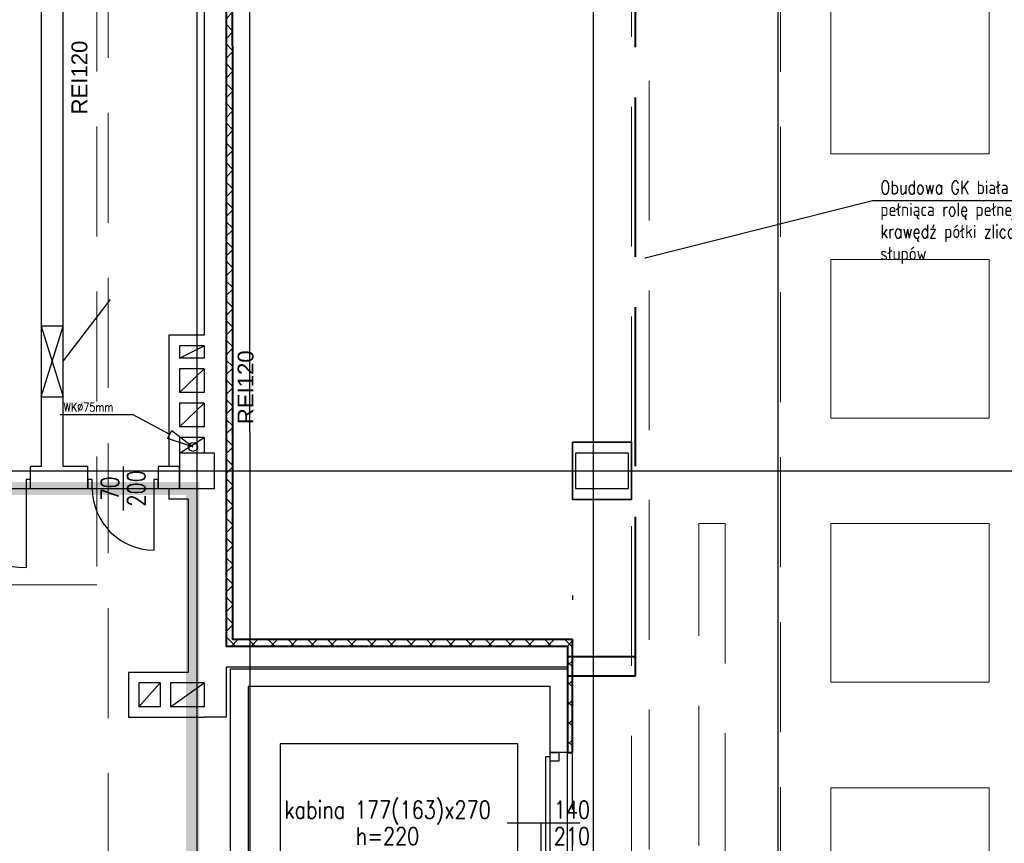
# Model space of a CAD drawing. Header units: centimetres. Extents: x -228435 to 111511, y -89367 to 428125.
# Tile 129 of 216: x -61154 to -49969, y 85869 to 95225. Entities that reach past the tile are written whole.
import ezdxf

# ---------------------------------------------------------------- set-up
doc = ezdxf.new("R2010")
doc.units = ezdxf.units.CM
doc.header["$LTSCALE"] = 50
for name, pattern in [('Balustrady$0$DASHED', [0.75, 0.5, -0.25]), ('DASHDOT2', [12.7, 6.35, -3.175, 0, -3.175]), ('DIVIDE', [31.75, 12.7, -6.35, 0, -6.35, 0, -6.35]), ('HIDDEN', [9.525, 6.35, -3.175]), ('HIDDENX2', [19.05, 12.7, -6.35])]:
    doc.linetypes.add(name, pattern=pattern)
doc.layers.get('0').update_dxf_attribs({"color": 8})
for name, color, linetype in [('ARCH_ETAPOWANIE', 8, 'DIVIDE'), ('ARCH_GK', 8, 'Continuous'), ('ARCH_INFO_ETYK_DRZWI_IST', 8, 'Continuous'), ('ARCH_INFO_ODPORNOŚĆ OGNIOWA', 8, 'Continuous'), ('ARCH_INFO_OPISY', 8, 'Continuous'), ('ARCH_INFO_OPISY_IST', 8, 'Continuous'), ('ARCH_INFO_OSIE_IST', 8, 'DASHDOT2'), ('ARCH_MUROWANE_IST', 8, 'Continuous'), ('ARCH_NIEWIDOK_IST', 8, 'HIDDEN'), ('ARCH_WIDOK_IST', 8, 'Continuous'), ('ARCH_WIDOK_PRZEKROJE', 8, 'Continuous'), ('ARCH_WYPOSAŻENIE_SANITARNE_IST', 8, 'Continuous'), ('ARCH_ŚLUSARKA_DRZWI_IST', 8, 'Continuous'), ('ARCH_ŻELBET_IST', 8, 'Continuous'), ('Osie rzutów$0$ARCH_INFO_OSIE_OPISY_IST', 8, 'Continuous')]:
    doc.layers.add(name, color=color, linetype=linetype)
doc.layers.add('ARCH_SUFITY_PODWIESZANE', color=8, linetype='HIDDENX2', lineweight=9)
doc.layers.add('EL_Przejścia', color=8, linetype='Continuous', lineweight=25)
doc.styles.add('Arial', font='ARIAL.TTF')
doc.styles.add('ROMANS-50-CM', font='romans.shx', dxfattribs={"width": 0.8, "height": 10})
doc.dimstyles.new('ISO-25', dxfattribs={"dimtxt": 2.5, "dimasz": 2.5, "dimexe": 1.25, "dimexo": 0.625, "dimtad": 1, "dimtxsty": 'Standard', "dimcen": 2.5, "dimadec": 0, "dimazin": 0, "dimtfac": 1, "dimtmove": 0, "dimatfit": 3, "dimfxl": 0, "dimarcsym": 0})

# ---------------------------------------------------------------- blocks, each defined once
blk = doc.blocks.new('SU Lampy kwadratowe +0')
at = {"layer": 'ARCH_SUFITY_PODWIESZANE', "ltscale": 2.5}
for points in [[(6920, 14050), (7100, 14050), (7100, 13870), (6920, 13870)], [(6920, 13750), (7100, 13750), (7100, 13570), (6920, 13570)], [(6920, 13450), (7100, 13450), (7100, 13270), (6920, 13270)], [(6920, 13150), (7100, 13150), (7100, 12970), (6920, 12970)]]:
    blk.add_lwpolyline(points, close=True, dxfattribs=at)
blk = doc.blocks.new('DRZWI70')
blk.add_line((-35, 0), (-35, 70))
at = {"lineweight": -3}
for p, q in [((0, -25), (0, 25)), ((35, 0), (-35, 0))]:
    blk.add_line(p, q, dxfattribs=at)
for points in [[(-40, -10), (-35, -10), (-35, 0), (-40, 0)], [(35, -10), (40, -10), (40, 0), (35, 0)]]:
    blk.add_lwpolyline(points, close=True, dxfattribs=at)
blk.add_arc((-35, 0), 70, 0, 90, dxfattribs=at)
blk = doc.blocks.new('DRZWI90')
blk.add_line((-45, 0), (-45, 90))
at = {"lineweight": -3}
for p, q in [((0, -25), (0, 25)), ((45, 0), (-45, 0))]:
    blk.add_line(p, q, dxfattribs=at)
for points in [[(-50, -10), (-45, -10), (-45, 0), (-50, 0)], [(45, -10), (50, -10), (50, 0), (45, 0)]]:
    blk.add_lwpolyline(points, close=True, dxfattribs=at)
blk.add_arc((-45, 0), 90, 0, 90, dxfattribs=at)
blk = doc.blocks.new('Osie rzutów')
at = {"layer": 'ARCH_INFO_OSIE_IST', "ltscale": 10}
for p, q in [((6260.3, 12255), (6260.1, 15006.6)), ((6860, 12255), (6860, 15006.6)), ((6200, 12255), (6200, 14934.6)), ((6650, 14934.6), (6650, 12131.6)), ((4436, 13510), (13655, 13510))]:
    blk.add_line(p, q, dxfattribs=at)

msp = doc.modelspace()

# ---------------------------------------------------------------- hatches: boundary and pattern name
at = {"layer": 'ARCH_GK', "linetype": 'Continuous', "lineweight": -3}
h = msp.add_hatch(dxfattribs=at)
h.set_pattern_fill('ANSI37', color=256, scale=50, style=0)
h.set_pattern_definition([(45, (-121140, -45000), (-112.2532, 112.2532), []), (135, (-121140, -45000), (-112.2532, -112.2532), [])])
h.paths.add_polyline_path([(-54875, 86900), (-54875, 88185), (-58735, 88185), (-58735.12882, 101675), (-58810, 101675), (-58810, 88110), (-54930, 88110), (-54930, 86900)])

# ---------------------------------------------------------------- linework, layer by layer
at = {"linetype": 'Balustrady$0$DASHED', "lineweight": 20, "ltscale": 50, "elevation": -5670}
for points in [[(-72793.23015, 103386.995), (-60279.68964, 103386.995), (-60279.68964, 88803.4603), (-72793.23015, 88803.4603)], [(-60148.44509, 103381.54967), (-52512.19391, 103381.54967), (-52512.19391, 76041.09133), (-60148.44509, 76041.09133)]]:
    msp.add_lwpolyline(points, close=True, dxfattribs=at)
at = {"layer": 'ARCH_ETAPOWANIE', "ltscale": 10, "const_width": 150, "elevation": 630}
msp.add_lwpolyline([(-32748.04041, 102637.86797), (-71890, 102620.1903), (-71740, 89900), (-59190, 89900), (-59190, 71200), (-71590, 71200), (-71590, 58800), (-65060, 58800), (-65060, 57540), (-63050, 57540), (-63050, -5675.91583)], dxfattribs=at)
at = {"layer": 'ARCH_GK', "lineweight": 40, "elevation": 630}
msp.add_lwpolyline([(-54875, 86900), (-54875, 88185), (-58735, 88185), (-58735.12882, 101675), (-58810, 101675), (-58810, 88110), (-54930, 88110), (-54930, 86900)], close=True, dxfattribs=at)
msp.add_lwpolyline([(-54875, 86900), (-54875, 88185), (-58735, 88185), (-58735.12882, 101675), (-58810, 101675), (-58810, 88110), (-54930, 88110), (-54930, 86900)], close=True, dxfattribs=at)
at = {"layer": 'ARCH_GK', "linetype": 'HIDDEN', "ltscale": 2, "elevation": 630}
msp.add_lwpolyline([(-54875, 85300), (-54875, 86900)], dxfattribs=at)
at = {"layer": 'ARCH_INFO_OPISY'}
msp.add_line((-60128.50887, 92045.83411, -5040), (-60660, 91350, 630), dxfattribs=at)
at = {"layer": 'ARCH_MUROWANE_IST', "ltscale": 4}
for p, q in [((-58810, 102060, 630), (-58810, 88110, 630)), ((-59060, 95780, 630), (-59060, 91640, 630)), ((-59060, 91640, 630), (-59460, 91640, 630)), ((-59460, 91640, 630), (-59460, 90150, 630)), ((-59340, 91520, 630), (-59340, 91380, 630)), ((-59060, 91520, 630), (-59340, 91520, 630)), ((-59060, 91520, 630), (-59060, 91380, 630)), ((-59060, 91380, 630), (-59340, 91380, 630)), ((-59340, 91260, 630), (-59340, 90990, 630)), ((-59060, 91260, 630), (-59340, 91260, 630)), ((-59060, 91260, 630), (-59060, 90990, 630)), ((-59060, 90990, 630), (-59340, 90990, 630)), ((-59340, 90870, 630), (-59340, 90600, 630)), ((-59060, 90870, 630), (-59340, 90870, 630)), ((-59060, 90870, 630), (-59060, 90600, 630)), ((-59060, 90600, 630), (-59340, 90600, 630)), ((-59340, 90480, 630), (-59340, 90300, 630)), ((-59060, 90480, 630), (-59340, 90480, 630)), ((-59060, 90480, 630), (-59060, 90300, 630)), ((-61030, 89900, 630), (-61030, 90150, 630)), ((-59460, 89900, 630), (-59460, 89780, 630)), ((-59240, 89780, 630), (-59460, 89780, 630)), ((-59240, 89780, 630), (-59240, 87810, 630)), ((-59800, 87690, 630), (-59800, 87420, 630)), ((-59560, 87690, 630), (-59800, 87690, 630)), ((-59560, 87690, 630), (-59560, 87420, 630)), ((-59440, 87690, 630), (-59440, 87420, 630)), ((-59060, 87690, 630), (-59440, 87690, 630)), ((-59060, 87690, 630), (-59060, 87420, 630)), ((-59560, 87420, 630), (-59800, 87420, 630)), ((-59060, 87420, 630), (-59440, 87420, 630))]:
    msp.add_line(p, q, dxfattribs=at)
at = {"layer": 'ARCH_MUROWANE_IST', "ltscale": 4, "elevation": 630}
for points in [[(-60910, 102050), (-60910, 90150)], [(-60660, 90150), (-60660, 102050)], [(-54205, 89775), (-54205, 90425), (-54875, 90425), (-54875, 89775), (-54205, 89775)], [(-60910, 90150), (-61030, 90150)], [(-61030, 89900), (-60380, 89900), (-60380, 90150), (-60660, 90150)], [(-58810, 88110), (-54930, 88110), (-54930, 87870), (-58810, 87870), (-58810, 87300), (-59060, 87300)], [(-59240, 87810), (-59920, 87810), (-59920, 87300), (-59060, 87300)]]:
    msp.add_lwpolyline(points, dxfattribs=at)
for points in [[(-54875, 90425), (-54205, 90425), (-54205, 89775), (-54875, 89775)], [(-59580, 89900), (-59340, 89900), (-59340, 90150), (-59580, 90150)]]:
    msp.add_lwpolyline(points, close=True, dxfattribs=at)
at = {"layer": 'ARCH_NIEWIDOK_IST', "linetype": 'HIDDEN', "lineweight": 40, "ltscale": 5, "elevation": 630}
for points in [[(-54930, 87990), (-54160, 87990), (-54160, 101745)], [(-54930, 87770), (-54160, 87770), (-54160, 101745)]]:
    msp.add_lwpolyline(points, dxfattribs=at)
at = {"layer": 'ARCH_SUFITY_PODWIESZANE', "ltscale": 2.5}
for points, elevation in [([(-54205, 101675), (-54002.5, 101675), (-54002.5, 78360), (-54205, 78360)], 630), ([(-53140, 78700), (-53440, 78700), (-53440, 89500), (-53140, 89500)], -5670)]:
    msp.add_lwpolyline(points, close=True, dxfattribs=dict(at, elevation=elevation))
at = {"layer": 'ARCH_WIDOK_IST'}
for p, q in [((-59340, 91380, 630), (-59060, 91520, 630)), ((-59340, 90990, 630), (-59060, 91260, 630)), ((-59340, 90600, 630), (-59060, 90870, 630)), ((-59340, 90300, 630), (-59060, 90480, 630)), ((-59800, 87420, 630), (-59560, 87690, 630)), ((-59440, 87420, 630), (-59060, 87690, 630)), ((-55130, 85300, 630), (-55130, 86900, 630)), ((-54930, 85300, 630), (-54930, 86900, 630))]:
    msp.add_line(p, q, dxfattribs=at)
at = {"layer": 'ARCH_WIDOK_IST', "elevation": 630}
msp.add_lwpolyline([(-58195, 85200), (-55495, 85200), (-55495, 87000), (-58195, 87000)], close=True, dxfattribs=at)
at = {"layer": 'ARCH_WIDOK_PRZEKROJE', "linetype": 'HIDDEN'}
msp.add_line((-54875, 88685, 630), (-54875, 88635, 630), dxfattribs=at)
at = {"layer": 'ARCH_WYPOSAŻENIE_SANITARNE_IST', "extrusion": (0, 1, 0), "elevation": 90735.19485}
msp.add_lwpolyline([(59863.98274, 630), (60692.82128, 630)], dxfattribs=at)
at = {"layer": 'ARCH_WYPOSAŻENIE_SANITARNE_IST', "extrusion": (-0.472822, -0.881158, 0), "elevation": -51647.08234}
msp.add_lwpolyline([(-95181.80597, 630), (-95651.19393, 630)], dxfattribs=at)
at = {"layer": 'ARCH_WYPOSAŻENIE_SANITARNE_IST', "elevation": 630}
msp.add_lwpolyline([(-59426.73661, 90557.31603), (-59186.03022, 90371.41166), (-59474.01876, 90469.2002)], close=True, dxfattribs=at)
at = {"layer": 'ARCH_WYPOSAŻENIE_SANITARNE_IST'}
msp.add_circle((-59186.03022, 90371.41166, 630), 50, dxfattribs=at)
at = {"layer": 'ARCH_ŚLUSARKA_DRZWI_IST'}
msp.add_line((-55617.80904, 86100, 630), (-54792.19096, 86100, 630), dxfattribs=at)
at = {"layer": 'ARCH_ŚLUSARKA_DRZWI_IST', "elevation": 630}
for points in [[(-55180, 86850), (-55180, 86100), (-55130, 86100), (-55130, 86850)], [(-55130, 86800), (-55130, 86900), (-55030, 86900), (-55030, 86800)], [(-55230, 85350), (-55230, 86100), (-55180, 86100), (-55180, 85350)]]:
    msp.add_lwpolyline(points, close=True, dxfattribs=at)
at = {"layer": 'ARCH_ŻELBET_IST', "ltscale": 4, "elevation": 630}
for points in [[(-59340, 89900), (-58940, 89900), (-58940, 90300), (-59340, 90300)], [(-54840, 89900), (-54240, 89900), (-54240, 90300), (-54840, 90300)]]:
    msp.add_lwpolyline(points, close=True, dxfattribs=at)
at = {"layer": 'ARCH_ŻELBET_IST', "elevation": 630}
msp.add_lwpolyline([(-58760, 84789.31078), (-58760, 87850), (-54930, 87850), (-54930, 86900), (-55130, 86900), (-55130, 87650), (-58560, 87650), (-58560, 84789.31078)], dxfattribs=at)
at = {"layer": 'EL_Przejścia'}
for p, q in [((-60910, 91741.88416, 630), (-60660, 90941.88416, 630)), ((-60910, 90941.88416, 630), (-60660, 91741.88416, 630))]:
    msp.add_line(p, q, dxfattribs=at)
at = {"layer": 'EL_Przejścia', "elevation": 630}
msp.add_lwpolyline([(-60910, 90941.88416), (-60660, 90941.88416), (-60660, 91741.88416), (-60910, 91741.88416), (-60910, 90941.88416)], dxfattribs=at)

# ---------------------------------------------------------------- block references
at = {"layer": 'ARCH_SUFITY_PODWIESZANE', "ltscale": 2.5, "xscale": 10, "yscale": 10, "zscale": 10}
msp.add_blockref('SU Lampy kwadratowe +0', (-121140, -45000, -5670), dxfattribs=at)
at = {"layer": 'ARCH_ŚLUSARKA_DRZWI_IST', "xscale": 10, "yscale": 10, "zscale": 10, "rotation": 180}
for name, p in [('DRZWI90', (-61530, 89900, 630)), ('DRZWI70', (-59980, 89900, 630))]:
    msp.add_blockref(name, p, dxfattribs=at)
at = {"layer": 'Osie rzutów$0$ARCH_INFO_OSIE_OPISY_IST', "xscale": 10, "yscale": 10, "zscale": 10}
msp.add_blockref('Osie rzutów', (-121140, -45000, 630), dxfattribs=at)

# ---------------------------------------------------------------- texts
at = {"layer": 'ARCH_INFO_ETYK_DRZWI_IST', "insert": (-59980, 89900, 630), "char_height": 200, "width": 100, "attachment_point": 5, "rotation": 90, "line_spacing_factor": 0.9, "style": 'ROMANS-50-CM'}
msp.add_mtext('70\\P200', dxfattribs=at)
at = {"layer": 'ARCH_INFO_ETYK_DRZWI_IST', "insert": (-54880.81683, 86100, 630), "char_height": 200, "width": 100, "attachment_point": 5, "line_spacing_factor": 0.9, "style": 'ROMANS-50-CM'}
msp.add_mtext('140\\P210', dxfattribs=at)
at = {"layer": 'ARCH_INFO_ODPORNOŚĆ OGNIOWA', "char_height": 180, "attachment_point": 5, "rotation": 90, "style": 'Arial'}
for insert, width in [((-60624.95149, 94567.84051, 630), 533.3252474), ((-58737.21874, 91048.98072, 630), 508.3252474)]:
    msp.add_mtext('\\PREI120', dxfattribs=dict(at, insert=insert, width=width))
at = {"layer": 'ARCH_INFO_OPISY', "insert": (-51377.51496, 93394.34853, -12270), "char_height": 150, "width": 4463.6141992, "attachment_point": 1, "style": 'ROMANS-50-CM'}
msp.add_mtext('Obudowa GK biała spód +3,00 - obudowa pełniąca rolę pełnej balustrady, uwaga: tylna krawędź półki zlicowana z licem istniejących słupów', dxfattribs=at)
at = {"layer": 'ARCH_INFO_OPISY_IST', "insert": (-56975.4996, 86100, 630), "char_height": 200, "width": 3018.5061308, "attachment_point": 5, "line_spacing_factor": 0.9, "style": 'ROMANS-50-CM'}
msp.add_mtext('kabina 177(163)x270\\Ph=220', dxfattribs=at)
at = {"layer": 'ARCH_WYPOSAŻENIE_SANITARNE_IST', "insert": (-60655.00929, 90874.24923, 630), "char_height": 100, "width": 926.8342295, "attachment_point": 1, "style": 'ROMANS-50-CM'}
msp.add_mtext('WK%%C75mm', dxfattribs=at)

# ---------------------------------------------------------------- leaders
at = {"layer": 'ARCH_INFO_OPISY'}
msp.add_leader([(-54050, 92519.13381, -12270), (-51466.0381, 93170.16873, -12270), (-47172.82494, 93170.16873, -12270)], dimstyle='ISO-25', override={"dimscale": 5, "dimasz": 2, "dimtad": 0, "dimldrblk": 'Dot'}, dxfattribs=at)

doc.saveas('drawing.dxf')
